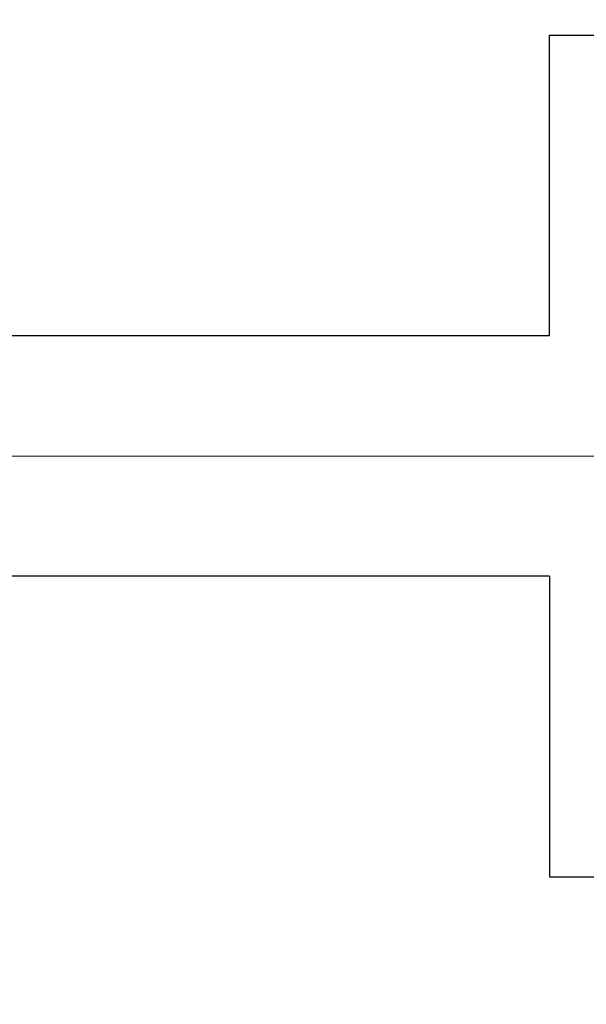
# Model space of a CAD drawing. Header units: millimetres. Extents: x 0 to 1076, y 0 to 742.
# Tile 44 of 134: x 128.89 to 133.61, y 482.94 to 491.13. Entities that reach past the tile are written whole.
import ezdxf

# ---------------------------------------------------------------- set-up
doc = ezdxf.new("R2010")
doc.units = ezdxf.units.MM
doc.header["$LTSCALE"] = 0.454724
doc.linetypes.add('CENTER', pattern=[50.8, 31.75, -6.35, 6.35, -6.35])
doc.layers.add('NoLayerName_001', color=7, linetype='Continuous')

msp = doc.modelspace()

# ---------------------------------------------------------------- linework, layer by layer
at = {"layer": 'NoLayerName_001', "color": 7, "linetype": 'Continuous', "lineweight": 25}
for p, q in [((133.3, 488.5), (133.3, 490.999939)), ((133.3, 490.999939), (166.7, 490.999939)), ((133.3, 488.5), (115, 488.5)), ((133.3, 486.5), (115, 486.5)), ((133.3, 486.5), (133.3, 484)), ((133.3, 484), (166.7, 484))]:
    msp.add_line(p, q, dxfattribs=at)
at = {"layer": 'NoLayerName_001', "color": 2, "linetype": 'CENTER', "lineweight": 13}
msp.add_line((78.746369, 487.5), (221.019626, 487.5), dxfattribs=at)
at = {"layer": 'NoLayerName_001', "color": 7, "linetype": 'Continuous', "lineweight": 25}
for radius, start, end in [(39.5, 318.3301343, 270.7246075), (38, 319.6850908, 271.4325437)]:
    msp.add_arc((150, 487.499924), radius, start, end, dxfattribs=at)

doc.saveas('drawing.dxf')
